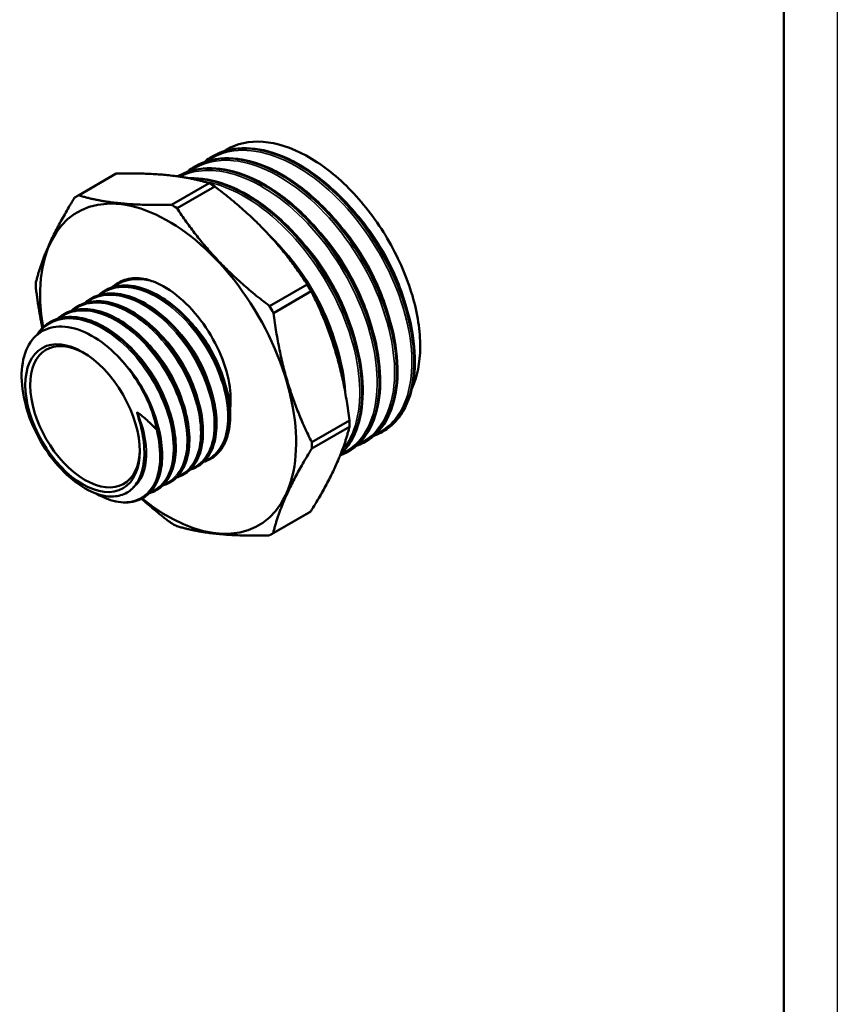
# Model space of a CAD drawing. Header units: millimetres. Extents: x 0 to 698, y -67 to 297.
# Tile 8 of 18: x 134 to 210, y 62 to 154. Entities that reach past the tile are written whole.
import ezdxf

# ---------------------------------------------------------------- set-up
doc = ezdxf.new("R2010")
doc.units = ezdxf.units.MM
for name, color, linetype, lineweight in [('Видимые тонкие (ГОСТ)', 7, 'Continuous', 35), ('Видимый контур (ГОСТ)', 7, 'Continuous', 50), ('Кромка (ГОСТ)', 7, 'Continuous', 50)]:
    doc.layers.add(name, color=color, linetype=linetype, lineweight=lineweight)

# ---------------------------------------------------------------- blocks, each defined once
blk = doc.blocks.new('Рамки ГОСТ_ граница 297x210')
at = {"layer": 'Кромка (ГОСТ)', "lineweight": 25}
blk.add_line((210, 297), (210, 0), dxfattribs=at)
at = {"layer": 'Кромка (ГОСТ)'}
blk.add_line((205, 5), (205, 292), dxfattribs=at)

msp = doc.modelspace()

# ---------------------------------------------------------------- linework, layer by layer
at = {"layer": 'Видимые тонкие (ГОСТ)'}
for points, knots in [([(151.04, 141.143), (151.767, 141.658), (152.607, 141.99), (153.533, 142.113), (155.646, 142.393), (158.189, 141.588), (160.627, 139.877), (163.083, 138.152), (165.417, 135.52), (167.131, 132.56), (168.84, 129.609), (169.922, 126.354), (170.155, 123.508), (170.388, 120.67), (169.774, 118.258), (168.458, 116.803), (167.99, 116.285), (167.434, 115.889), (166.81, 115.621)], [27.43403, 27.43403, 27.43403, 27.43403, 27.73089, 27.73089, 27.73089, 28.408708, 28.408708, 28.408708, 29.091727, 29.091727, 29.091727, 29.772908, 29.772908, 29.772908, 30.452517, 30.452517, 30.452517, 30.694516, 30.694516, 30.694516, 30.694516]), ([(149.412, 140.206), (150.542, 140.999), (151.948, 141.347), (153.501, 141.194), (155.79, 140.969), (158.383, 139.659), (160.737, 137.554), (163.09, 135.45), (165.188, 132.566), (166.593, 129.528), (168.009, 126.465), (168.71, 123.267), (168.557, 120.64), (168.404, 118.017), (167.4, 115.981), (165.777, 114.983), (165.588, 114.867), (165.391, 114.765), (165.186, 114.677)], [21.150844, 21.150844, 21.150844, 21.150844, 21.611079, 21.611079, 21.611079, 22.288941, 22.288941, 22.288941, 22.966538, 22.966538, 22.966538, 23.649716, 23.649716, 23.649716, 24.331932, 24.331932, 24.331932, 24.411331, 24.411331, 24.411331, 24.411331]), ([(148.494, 139.692), (149.934, 140.401), (151.72, 140.48), (153.623, 139.896), (156.04, 139.155), (158.627, 137.352), (160.838, 134.886), (163.047, 132.42), (164.865, 129.309), (165.91, 126.234), (166.954, 123.16), (167.22, 120.143), (166.662, 117.844), (166.178, 115.846), (165.076, 114.402), (163.56, 113.738)], [14.95973, 14.95973, 14.95973, 14.95973, 15.495767, 15.495767, 15.495767, 16.176731, 16.176731, 16.176731, 16.857286, 16.857286, 16.857286, 17.537449, 17.537449, 17.537449, 18.128146, 18.128146, 18.128146, 18.128146]), ([(150.566, 139.271), (151.511, 139.142), (152.5, 138.842), (153.502, 138.373), (155.955, 137.225), (158.462, 135.074), (160.494, 132.389), (162.527, 129.706), (164.073, 126.508), (164.812, 123.49), (165.551, 120.473), (165.48, 117.657), (164.625, 115.654), (164.373, 115.061), (164.051, 114.541), (163.672, 114.1)], [9.075664, 9.075664, 9.075664, 9.075664, 9.35237, 9.35237, 9.35237, 10.030258, 10.030258, 10.030258, 10.708011, 10.708011, 10.708011, 11.385632, 11.385632, 11.385632, 11.586255, 11.586255, 11.586255, 11.586255]), ([(163.746, 137.573), (165.361, 135.999), (166.819, 134.039), (167.924, 131.946), (168.736, 130.406), (169.354, 128.799), (169.746, 127.244)], [34.9205842, 34.9205842, 34.9205842, 34.9205842, 35.4471044, 35.4471044, 35.4471044, 35.8345409, 35.8345409, 35.8345409, 35.8345409]), ([(162.119, 136.634), (163.741, 135.053), (165.205, 133.084), (166.311, 130.98), (167.117, 129.448), (167.73, 127.851), (168.12, 126.305)], [28.6373989, 28.6373989, 28.6373989, 28.6373989, 29.1661836, 29.1661836, 29.1661836, 29.5513556, 29.5513556, 29.5513556, 29.5513556]), ([(160.493, 135.695), (162.126, 134.103), (163.599, 132.117), (164.708, 129.997), (165.503, 128.478), (166.107, 126.897), (166.494, 125.366)], [22.3542136, 22.3542136, 22.3542136, 22.3542136, 22.8866932, 22.8866932, 22.8866932, 23.2681703, 23.2681703, 23.2681703, 23.2681703]), ([(158.866, 134.756), (160.47, 133.193), (161.919, 131.252), (163.02, 129.176), (163.845, 127.621), (164.471, 125.998), (164.867, 124.427)], [16.0710283, 16.0710283, 16.0710283, 16.0710283, 16.5936518, 16.5936518, 16.5936518, 16.984985, 16.984985, 16.984985, 16.984985]), ([(157.24, 133.817), (158.815, 132.282), (160.242, 130.381), (161.336, 128.345), (162.188, 126.758), (162.835, 125.095), (163.241, 123.488)], [9.787843, 9.787843, 9.787843, 9.787843, 10.301332, 10.301332, 10.301332, 10.7017997, 10.7017997, 10.7017997, 10.7017997]), ([(141.018, 128.638), (141.024, 128.643), (141.03, 128.647), (141.035, 128.651), (142.171, 129.514), (143.808, 129.578), (145.517, 128.832), (147.246, 128.078), (149.03, 126.505), (150.391, 124.555), (151.745, 122.614), (152.665, 120.323), (152.913, 118.318), (153.16, 116.319), (152.737, 114.627), (151.774, 113.71), (151.491, 113.44), (151.161, 113.238), (150.797, 113.106)], [33.692054, 33.692054, 33.692054, 33.692054, 33.695836, 33.695836, 33.695836, 34.462895, 34.462895, 34.462895, 35.238869, 35.238869, 35.238869, 36.011192, 36.011192, 36.011192, 36.78114, 36.78114, 36.78114, 37.007842, 37.007842, 37.007842, 37.007842]), ([(139.747, 127.902), (139.926, 128.041), (140.117, 128.161), (140.32, 128.26), (141.596, 128.884), (143.317, 128.676), (145.033, 127.701), (146.767, 126.716), (148.475, 124.958), (149.702, 122.919), (150.927, 120.885), (151.657, 118.595), (151.708, 116.687), (151.759, 114.782), (151.133, 113.281), (150.014, 112.601), (149.86, 112.507), (149.697, 112.429), (149.526, 112.367)], [27.408868, 27.408868, 27.408868, 27.408868, 27.530638, 27.530638, 27.530638, 28.297285, 28.297285, 28.297285, 29.072299, 29.072299, 29.072299, 29.845886, 29.845886, 29.845886, 30.618144, 30.618144, 30.618144, 30.724656, 30.724656, 30.724656, 30.724656]), ([(137.204, 126.427), (137.693, 126.805), (138.27, 127.044), (138.913, 127.122), (140.455, 127.309), (142.356, 126.564), (144.08, 125.112), (145.756, 123.699), (147.246, 121.636), (148.152, 119.5), (149.058, 117.366), (149.372, 115.184), (149.023, 113.562), (148.735, 112.226), (147.999, 111.283), (146.979, 110.898)], [14.842498, 14.842498, 14.842498, 14.842498, 15.174272, 15.174272, 15.174272, 15.971035, 15.971035, 15.971035, 16.746004, 16.746004, 16.746004, 17.520249, 17.520249, 17.520249, 18.158286, 18.158286, 18.158286, 18.158286]), ([(138.477, 127.163), (138.853, 127.455), (139.282, 127.664), (139.754, 127.779), (141.177, 128.123), (142.978, 127.604), (144.681, 126.372), (146.382, 125.141), (147.966, 123.212), (149.016, 121.119), (150.066, 119.026), (150.57, 116.794), (150.407, 115.036), (150.248, 113.321), (149.456, 112.077), (148.253, 111.631)], [21.125683, 21.125683, 21.125683, 21.125683, 21.381475, 21.381475, 21.381475, 22.151892, 22.151892, 22.151892, 22.921756, 22.921756, 22.921756, 23.691091, 23.691091, 23.691091, 24.441471, 24.441471, 24.441471, 24.441471]), ([(135.221, 124.969), (135.983, 125.995), (137.151, 126.512), (138.51, 126.401), (140.104, 126.271), (141.944, 125.28), (143.545, 123.704), (145.145, 122.128), (146.489, 119.986), (147.227, 117.866), (147.964, 115.746), (148.088, 113.673), (147.579, 112.216), (147.223, 111.197), (146.561, 110.487), (145.703, 110.165)], [8.380697, 8.380697, 8.380697, 8.380697, 9.035431, 9.035431, 9.035431, 9.803539, 9.803539, 9.803539, 10.57142, 10.57142, 10.57142, 11.339081, 11.339081, 11.339081, 11.875442, 11.875442, 11.875442, 11.875442]), ([(149.104, 126.491), (150.059, 125.569), (150.925, 124.427), (151.584, 123.204), (152.104, 122.24), (152.492, 121.232), (152.731, 120.262)], [41.206454, 41.206454, 41.206454, 41.206454, 41.7269601, 41.7269601, 41.7269601, 42.1371134, 42.1371134, 42.1371134, 42.1371134]), ([(147.833, 125.752), (148.564, 125.05), (149.243, 124.219), (149.815, 123.318), (150.581, 122.109), (151.148, 120.784), (151.46, 119.523)], [34.9236448, 34.9236448, 34.9236448, 34.9236448, 35.3214418, 35.3214418, 35.3214418, 35.8543847, 35.8543847, 35.8543847, 35.8543847]), ([(146.561, 125.018), (147.082, 124.518), (147.577, 123.954), (148.025, 123.342), (149.046, 121.945), (149.81, 120.319), (150.19, 118.788)], [28.6404595, 28.6404595, 28.6404595, 28.6404595, 28.9240002, 28.9240002, 28.9240002, 29.5711994, 29.5711994, 29.5711994, 29.5711994]), ([(144.017, 123.553), (144.093, 123.48), (144.169, 123.405), (144.244, 123.329), (145.751, 121.8), (146.972, 119.707), (147.54, 117.717), (147.578, 117.583), (147.613, 117.45), (147.646, 117.318)], [16.0740889, 16.0740889, 16.0740889, 16.0740889, 16.1155737, 16.1155737, 16.1155737, 16.94889, 16.94889, 16.94889, 17.0048288, 17.0048288, 17.0048288, 17.0048288]), ([(145.289, 124.285), (145.655, 123.935), (146.007, 123.552), (146.339, 123.143), (147.561, 121.636), (148.49, 119.784), (148.918, 118.053)], [22.3572742, 22.3572742, 22.3572742, 22.3572742, 22.5561201, 22.5561201, 22.5561201, 23.2880141, 23.2880141, 23.2880141, 23.2880141]), ([(142.748, 122.814), (144.156, 121.457), (145.349, 119.603), (146.016, 117.757), (146.16, 117.361), (146.278, 116.966), (146.372, 116.578)], [9.7917449, 9.7917449, 9.7917449, 9.7917449, 10.5581335, 10.5581335, 10.5581335, 10.7224991, 10.7224991, 10.7224991, 10.7224991]), ([(144.508, 117.625), (145.314, 115.709), (145.567, 113.758), (145.209, 112.347), (145.002, 111.531), (144.592, 110.902), (144.036, 110.51)], [4.191432, 4.191432, 4.191432, 4.191432, 4.98827, 4.98827, 4.98827, 5.449378, 5.449378, 5.449378, 5.449378]), ([(146.285, 116.032), (146.816, 113.938), (146.699, 112.005), (145.982, 110.768), (145.264, 109.531), (143.954, 109.003), (142.423, 109.336), (141.871, 109.456), (141.292, 109.688), (140.709, 110.016)], [4.4217, 4.4217, 4.4217, 4.4217, 5.191289, 5.191289, 5.191289, 5.960617, 5.960617, 5.960617, 6.237968, 6.237968, 6.237968, 6.237968])]:
    msp.add_open_spline(points, degree=3, knots=knots, dxfattribs=at)
for points in [[(152.662, 142.089), (152.72, 142.13), (152.779, 142.17), (152.838, 142.209)], [(142.293, 129.373), (143.322, 130.155), (144.754, 130.301), (146.288, 129.764)], [(145.071, 115.138), (145.325, 113.689), (145.187, 112.393), (144.711, 111.483)]]:
    msp.add_open_spline(points, degree=3, dxfattribs=at)
at = {"layer": 'Видимый контур (ГОСТ)'}
for p, q in [((151.528, 141.595), (151.523, 141.592)), ((149.902, 140.656), (149.896, 140.653)), ((138.801, 137.833), (142.325, 139.867)), ((139.012, 137.949), (142.535, 139.983)), ((147.693, 137.061), (151.217, 139.095)), ((148.22, 136.755), (151.744, 138.789)), ((142.717, 129.759), (142.717, 129.759)), ((156.885, 127.581), (160.409, 129.615)), ((140.172, 128.289), (140.171, 128.289)), ((141.445, 129.024), (141.444, 129.024)), ((157.257, 126.934), (160.781, 128.968)), ((138.899, 127.555), (138.898, 127.554)), ((137.626, 126.82), (137.626, 126.819)), ((136.353, 126.085), (136.353, 126.084)), ((160.827, 114.239), (164.351, 116.274)), ((160.829, 114.847), (164.352, 116.882)), ((167.487, 115.833), (167.481, 115.83)), ((165.86, 114.894), (165.855, 114.891)), ((164.234, 113.955), (164.228, 113.952)), ((150.108, 112.549), (150.108, 112.548)), ((151.381, 113.284), (151.38, 113.283)), ((148.835, 111.814), (148.835, 111.814)), ((147.563, 111.079), (147.562, 111.079)), ((146.29, 110.344), (146.289, 110.344)), ((145.017, 109.609), (145.016, 109.609)), ((157.051, 106.223), (160.575, 108.257)), ((157.214, 106.32), (160.738, 108.355))]:
    msp.add_line(p, q, dxfattribs=at)
for centre, major_axis, start_param, end_param in [((151.45, 124.062), (-9.125, 15.805), 6.260374, 6.283185), ((151.45, 124.062), (-9.125, 15.805), 5.474976, 5.515849), ((147.39, 121.718), (8.468, -14.667), 5.293638, 10.421466), ((147.926, 122.028), (-9.125, 15.805), 6.260374, 6.301247), ((147.926, 122.028), (9.125, -15.805), 2.333383, 2.374257), ((147.39, 121.718), (-4.65, 8.054), 6.169093, 6.172166), ((147.926, 122.028), (-9.125, 15.805), 0.762587, 0.80346), ((151.45, 124.062), (-9.125, 15.805), 4.689578, 4.730451), ((147.926, 122.028), (9.125, -15.805), 1.547985, 1.588858), ((139.612, 117.227), (-3.625, 6.279), 5.520069, 10.187894), ((140.084, 117.5), (4.65, -8.054), 1.392819, 1.395892), ((151.45, 124.062), (-9.125, 15.805), 3.904179, 3.945053), ((147.926, 122.028), (9.125, -15.805), 0.762587, 0.80346), ((151.45, 124.062), (9.125, -15.805), 0, 0.018062), ((147.926, 122.028), (-9.125, 15.805), 2.333383, 2.374257), ((147.926, 122.028), (9.125, -15.805), 6.260374, 6.301247)]:
    msp.add_ellipse(centre, major_axis=major_axis, ratio=0.57735, start_param=start_param, end_param=end_param, dxfattribs=at)
msp.add_ellipse((139.381, 117.094), major_axis=(3.788, -6.562), ratio=0.57735, dxfattribs=at)
for points, knots in [([(170.211, 119.907), (170.269, 120.033), (170.324, 120.162), (170.819, 121.428), (171.019, 122.794), (170.908, 125.845), (170.595, 127.504), (169.485, 130.898), (168.695, 132.601), (166.729, 135.828), (165.57, 137.318), (163.025, 139.883), (161.663, 140.929), (158.908, 142.43), (157.543, 142.864), (154.986, 143.051), (153.821, 142.796), (152.838, 142.209)], [-4.05248, -4.05248, -4.05248, -4.05248, -3.987696, -3.987696, -3.432924, -3.432924, -2.873183, -2.873183, -2.308476, -2.308476, -1.738804, -1.738804, -1.164166, -1.164166, -0.584565, -0.584565, 0, 0, 0, 0]), ([(151.303, 141.45), (152.361, 142.127), (153.641, 142.435), (155.048, 142.329), (157.349, 142.156), (159.975, 140.877), (162.369, 138.778), (164.756, 136.683), (166.896, 133.787), (168.34, 130.722), (169.78, 127.664), (170.517, 124.458), (170.406, 121.803), (170.295, 119.152), (169.339, 117.067), (167.756, 116.001), (167.603, 115.898), (167.444, 115.805), (167.281, 115.722)], [27.460071, 27.460071, 27.460071, 27.460071, 27.876684, 27.876684, 27.876684, 28.557947, 28.557947, 28.557947, 29.23744, 29.23744, 29.23744, 29.915424, 29.915424, 29.915424, 30.592153, 30.592153, 30.592153, 30.657486, 30.657486, 30.657486, 30.657486]), ([(167.483, 115.84), (168.242, 116.277), (168.881, 116.922), (169.361, 117.755), (170.408, 119.57), (170.694, 122.263), (170.146, 125.248), (169.598, 128.233), (168.219, 131.489), (166.293, 134.31), (164.368, 137.131), (161.909, 139.496), (159.432, 140.891), (156.956, 142.286), (154.478, 142.702), (152.517, 142.041), (152.171, 141.925), (151.841, 141.775), (151.53, 141.593)], [-36.913714, -36.913714, -36.913714, -36.913714, -36.602483, -36.602483, -36.602483, -35.924555, -35.924555, -35.924555, -35.246797, -35.246797, -35.246797, -34.569204, -34.569204, -34.569204, -33.891772, -33.891772, -33.891772, -33.772121, -33.772121, -33.772121, -33.772121]), ([(151.758, 141.72), (152.628, 142.168), (153.638, 142.389), (155.762, 142.347), (156.902, 142.091), (159.212, 141.146), (160.411, 140.436), (162.706, 138.657), (163.831, 137.564), (165.866, 135.144), (166.801, 133.787), (168.371, 130.982), (169.026, 129.5), (169.981, 126.598), (170.293, 125.141), (170.542, 122.431), (170.48, 121.145), (169.994, 118.901), (169.561, 117.915), (168.6, 116.666), (168.166, 116.264), (167.681, 115.951)], [0, 0, 0, 0, 0.479286, 0.479286, 0.953503, 0.953503, 1.436334, 1.436334, 1.920681, 1.920681, 2.404024, 2.404024, 2.8867, 2.8867, 3.369506, 3.369506, 3.853237, 3.853237, 4.337821, 4.337821, 4.638672, 4.638672, 4.638672, 4.638672]), ([(149.675, 140.515), (151.104, 141.427), (152.945, 141.65), (154.938, 141.134), (157.444, 140.484), (160.171, 138.665), (162.499, 136.11), (164.743, 133.647), (166.602, 130.519), (167.683, 127.413), (168.763, 124.311), (169.062, 121.254), (168.527, 118.909), (168.083, 116.962), (167.066, 115.518), (165.653, 114.784)], [21.176885, 21.176885, 21.176885, 21.176885, 21.739239, 21.739239, 21.739239, 22.446454, 22.446454, 22.446454, 23.128074, 23.128074, 23.128074, 23.808752, 23.808752, 23.808752, 24.3743, 24.3743, 24.3743, 24.3743]), ([(165.859, 114.897), (166.161, 115.069), (166.444, 115.275), (166.704, 115.515), (168.13, 116.824), (168.883, 119.116), (168.789, 121.891), (168.694, 124.666), (167.754, 127.905), (166.157, 130.908), (164.559, 133.911), (162.316, 136.657), (159.893, 138.551), (157.408, 140.493), (154.753, 141.524), (152.509, 141.405), (151.554, 141.354), (150.676, 141.095), (149.906, 140.649)], [-30.630528, -30.630528, -30.630528, -30.630528, -30.506895, -30.506895, -30.506895, -29.830349, -29.830349, -29.830349, -29.153936, -29.153936, -29.153936, -28.477654, -28.477654, -28.477654, -27.784132, -27.784132, -27.784132, -27.488936, -27.488936, -27.488936, -27.488936]), ([(150.131, 140.781), (151.002, 141.229), (152.011, 141.45), (154.136, 141.408), (155.276, 141.152), (157.586, 140.207), (158.784, 139.497), (161.08, 137.718), (162.205, 136.625), (164.24, 134.205), (165.175, 132.848), (166.745, 130.043), (167.4, 128.561), (168.355, 125.659), (168.667, 124.202), (168.915, 121.492), (168.854, 120.206), (168.367, 117.962), (167.934, 116.976), (166.973, 115.727), (166.54, 115.325), (166.055, 115.013)], [0, 0, 0, 0, 0.479286, 0.479286, 0.953503, 0.953503, 1.436334, 1.436334, 1.920681, 1.920681, 2.404024, 2.404024, 2.8867, 2.8867, 3.369506, 3.369506, 3.853237, 3.853237, 4.337821, 4.337821, 4.638672, 4.638672, 4.638672, 4.638672]), ([(148.289, 139.725), (148.38, 139.777), (148.473, 139.827), (148.568, 139.874), (150.404, 140.786), (152.816, 140.637), (155.295, 139.465), (157.772, 138.294), (160.3, 136.111), (162.345, 133.392), (164.388, 130.676), (165.936, 127.445), (166.668, 124.402), (167.399, 121.361), (167.309, 118.53), (166.431, 116.526), (165.894, 115.299), (165.063, 114.387), (164.024, 113.849)], [14.925002, 14.925002, 14.925002, 14.925002, 14.959906, 14.959906, 14.959906, 15.639464, 15.639464, 15.639464, 16.318619, 16.318619, 16.318619, 16.997385, 16.997385, 16.997385, 17.675781, 17.675781, 17.675781, 18.091115, 18.091115, 18.091115, 18.091115]), ([(164.234, 113.955), (165.809, 114.869), (166.838, 116.72), (167.101, 119.147), (167.376, 121.693), (166.805, 124.854), (165.498, 127.94), (164.192, 131.025), (162.159, 134.014), (159.825, 136.256), (157.493, 138.497), (154.875, 139.976), (152.524, 140.367), (150.942, 140.63), (149.487, 140.4), (148.292, 139.719)], [-24.347343, -24.347343, -24.347343, -24.347343, -23.700152, -23.700152, -23.700152, -23.020997, -23.020997, -23.020997, -22.34223, -22.34223, -22.34223, -21.663835, -21.663835, -21.663835, -21.20746, -21.20746, -21.20746, -21.20746]), ([(148.505, 139.842), (149.376, 140.29), (150.385, 140.511), (152.509, 140.469), (153.65, 140.213), (155.959, 139.268), (157.158, 138.558), (159.453, 136.779), (160.579, 135.686), (162.613, 133.266), (163.549, 131.909), (165.119, 129.104), (165.774, 127.622), (166.729, 124.72), (167.041, 123.263), (167.289, 120.553), (167.228, 119.267), (166.741, 117.023), (166.308, 116.037), (165.347, 114.788), (164.913, 114.386), (164.428, 114.074)], [0, 0, 0, 0, 0.479286, 0.479286, 0.953503, 0.953503, 1.436334, 1.436334, 1.920681, 1.920681, 2.404024, 2.404024, 2.8867, 2.8867, 3.369506, 3.369506, 3.853237, 3.853237, 4.337821, 4.337821, 4.638672, 4.638672, 4.638672, 4.638672]), ([(149.378, 139.545), (149.526, 139.552), (149.676, 139.554), (150.883, 139.53), (152.023, 139.275), (154.333, 138.329), (155.532, 137.619), (157.827, 135.84), (158.952, 134.747), (160.987, 132.327), (161.922, 130.97), (163.492, 128.165), (164.147, 126.683), (165.102, 123.781), (165.414, 122.324), (165.663, 119.614), (165.601, 118.328), (165.114, 116.084), (164.682, 115.098), (163.914, 114.101), (163.724, 113.891), (163.522, 113.699)], [0.411636, 0.411636, 0.411636, 0.411636, 0.479286, 0.479286, 0.953503, 0.953503, 1.436334, 1.436334, 1.920681, 1.920681, 2.404024, 2.404024, 2.8867, 2.8867, 3.369506, 3.369506, 3.853237, 3.853237, 4.337821, 4.337821, 4.480606, 4.480606, 4.480606, 4.480606]), ([(163.519, 113.711), (164.201, 114.363), (164.733, 115.233), (165.075, 116.288), (165.812, 118.558), (165.665, 121.665), (164.655, 124.879), (163.681, 127.977), (161.913, 131.15), (159.723, 133.702), (157.536, 136.251), (154.943, 138.162), (152.493, 139.015), (151.431, 139.384), (150.4, 139.554), (149.438, 139.527)], [-17.929006, -17.929006, -17.929006, -17.929006, -17.600377, -17.600377, -17.600377, -16.893161, -16.893161, -16.893161, -16.211542, -16.211542, -16.211542, -15.530864, -15.530864, -15.530864, -15.23612, -15.23612, -15.23612, -15.23612]), ([(149.45, 139.529), (151.264, 139.566), (153.326, 138.893), (155.345, 137.589), (157.809, 135.998), (160.194, 133.481), (162.001, 130.582), (163.808, 127.684), (165.025, 124.426), (165.405, 121.511), (165.795, 118.522), (165.3, 115.917), (164.045, 114.289), (163.883, 114.079), (163.71, 113.886), (163.524, 113.71)], [8.954959, 8.954959, 8.954959, 8.954959, 9.509267, 9.509267, 9.509267, 10.185679, 10.185679, 10.185679, 10.861961, 10.861961, 10.861961, 11.555484, 11.555484, 11.555484, 11.644685, 11.644685, 11.644685, 11.644685]), ([(156.857, 134.208), (157.37, 133.702), (157.869, 133.163), (159.361, 131.388), (160.296, 130.031), (161.866, 127.226), (162.521, 125.744), (163.476, 122.842), (163.788, 121.385), (163.927, 119.87), (163.939, 119.71), (163.948, 119.551)], [1.694554, 1.694554, 1.694554, 1.694554, 1.920681, 1.920681, 2.404024, 2.404024, 2.8867, 2.8867, 3.369506, 3.369506, 3.427049, 3.427049, 3.427049, 3.427049]), ([(160.182, 129.959), (160.021, 130.21), (159.856, 130.458), (159.686, 130.702), (159.321, 131.229), (158.937, 131.74), (158.539, 132.231)], [-10.161245, -10.161245, -10.161245, -10.161245, -10.1021755, -10.1021755, -10.1021755, -9.9748692, -9.9748692, -9.9748692, -9.9748692]), ([(146.288, 129.764), (145.989, 129.899), (145.492, 130.086), (144.325, 130.236), (143.785, 130.189), (143.299, 130.025)], [-0.5568774, -0.5568774, -0.5568774, -0.5568774, -0.2873648, -0.2873648, -0.0246244, -0.0246244, -0.0246244, -0.0246244]), ([(141.291, 128.921), (141.801, 129.255), (142.394, 129.451), (143.046, 129.49), (144.591, 129.583), (146.451, 128.791), (148.131, 127.339), (149.805, 125.893), (151.282, 123.809), (152.172, 121.663), (153.061, 119.524), (153.358, 117.348), (152.997, 115.732), (152.73, 114.537), (152.106, 113.658), (151.242, 113.214)], [33.739255, 33.739255, 33.739255, 33.739255, 34.065358, 34.065358, 34.065358, 34.838146, 34.838146, 34.838146, 35.60823, 35.60823, 35.60823, 36.376001, 36.376001, 36.376001, 36.943836, 36.943836, 36.943836, 36.943836]), ([(151.378, 113.287), (152.239, 113.791), (152.837, 114.749), (153.055, 116.024), (153.341, 117.699), (152.965, 119.902), (152.015, 122.03), (151.066, 124.157), (149.553, 126.186), (147.87, 127.56), (146.188, 128.933), (144.354, 129.638), (142.85, 129.474), (142.339, 129.419), (141.868, 129.263), (141.448, 129.019)], [-43.196899, -43.196899, -43.196899, -43.196899, -42.613917, -42.613917, -42.613917, -41.847528, -41.847528, -41.847528, -41.08137, -41.08137, -41.08137, -40.315435, -40.315435, -40.315435, -40.055306, -40.055306, -40.055306, -40.055306]), ([(141.607, 129.112), (141.653, 129.136), (141.7, 129.158), (141.892, 129.245), (142.04, 129.3), (142.654, 129.485), (143.159, 129.536), (144.355, 129.451), (145.076, 129.256), (146.518, 128.602), (147.258, 128.132), (148.665, 126.98), (149.349, 126.283), (150.575, 124.757), (151.132, 123.909), (152.056, 122.172), (152.435, 121.262), (152.97, 119.49), (153.133, 118.608), (153.228, 116.979), (153.161, 116.212), (152.803, 114.89), (152.507, 114.317), (151.934, 113.681), (151.732, 113.508), (151.513, 113.365)], [0, 0, 0, 0, 0.025227, 0.025227, 0.100967, 0.100967, 0.329791, 0.329791, 0.623653, 0.623653, 0.920556, 0.920556, 1.218256, 1.218256, 1.515152, 1.515152, 1.811603, 1.811603, 2.108247, 2.108247, 2.405696, 2.405696, 2.703613, 2.703613, 2.840241, 2.840241, 2.840241, 2.840241]), ([(153.177, 117.861), (153.251, 118.413), (153.256, 119.015), (153.096, 120.596), (152.849, 121.599), (152.077, 123.63), (151.552, 124.637), (150.286, 126.524), (149.551, 127.381), (147.962, 128.825), (147.12, 129.391), (146.288, 129.764)], [-1.592845, -1.592845, -1.592845, -1.592845, -1.371075, -1.371075, -1.040585, -1.040585, -0.701907, -0.701907, -0.355044, -0.355044, 0, 0, 0, 0]), ([(163.834, 120.139), (163.784, 120.625), (163.712, 121.122), (163.615, 121.627), (163.134, 124.146), (162.065, 126.85), (160.581, 129.317)], [-10.8959786, -10.8959786, -10.8959786, -10.8959786, -10.7816686, -10.7816686, -10.7816686, -10.2111777, -10.2111777, -10.2111777, -10.2111777]), ([(138.743, 127.455), (139.707, 128.076), (140.972, 128.195), (142.331, 127.774), (144.031, 127.247), (145.859, 125.879), (147.334, 124.05), (148.808, 122.221), (149.913, 119.952), (150.365, 117.865), (150.816, 115.779), (150.61, 113.897), (149.817, 112.737), (149.518, 112.301), (149.137, 111.968), (148.695, 111.746)], [21.172884, 21.172884, 21.172884, 21.172884, 21.786722, 21.786722, 21.786722, 22.554588, 22.554588, 22.554588, 23.321932, 23.321932, 23.321932, 24.088776, 24.088776, 24.088776, 24.377465, 24.377465, 24.377465, 24.377465]), ([(148.832, 111.821), (149.315, 112.098), (149.717, 112.514), (150.012, 113.057), (150.708, 114.339), (150.793, 116.312), (150.228, 118.432), (149.664, 120.551), (148.458, 122.792), (146.923, 124.539), (145.388, 126.286), (143.542, 127.52), (141.87, 127.898), (140.758, 128.15), (139.73, 128.022), (138.902, 127.549)], [-30.630528, -30.630528, -30.630528, -30.630528, -30.305153, -30.305153, -30.305153, -29.53617, -29.53617, -29.53617, -28.767757, -28.767757, -28.767757, -27.999891, -27.999891, -27.999891, -27.488936, -27.488936, -27.488936, -27.488936]), ([(140.018, 128.186), (140.74, 128.654), (141.627, 128.847), (142.603, 128.727), (144.242, 128.527), (146.112, 127.448), (147.715, 125.794), (149.315, 124.144), (150.63, 121.94), (151.317, 119.794), (152.002, 117.652), (152.053, 115.591), (151.47, 114.181), (151.144, 113.395), (150.624, 112.816), (149.967, 112.482)], [27.45607, 27.45607, 27.45607, 27.45607, 27.916313, 27.916313, 27.916313, 28.689185, 28.689185, 28.689185, 29.460652, 29.460652, 29.460652, 30.230812, 30.230812, 30.230812, 30.660651, 30.660651, 30.660651, 30.660651]), ([(150.104, 112.556), (150.733, 112.92), (151.225, 113.521), (151.525, 114.321), (152.065, 115.761), (151.974, 117.828), (151.264, 119.958), (150.528, 122.164), (149.133, 124.412), (147.465, 126.047), (145.836, 127.643), (143.965, 128.639), (142.351, 128.752), (141.542, 128.809), (140.802, 128.644), (140.176, 128.282)], [-36.913714, -36.913714, -36.913714, -36.913714, -36.488926, -36.488926, -36.488926, -35.724217, -35.724217, -35.724217, -34.932369, -34.932369, -34.932369, -34.159458, -34.159458, -34.159458, -33.772121, -33.772121, -33.772121, -33.772121]), ([(140.334, 128.377), (140.875, 128.652), (141.501, 128.787), (142.816, 128.763), (143.52, 128.607), (144.948, 128.03), (145.69, 127.595), (147.11, 126.505), (147.806, 125.834), (149.065, 124.35), (149.643, 123.518), (150.614, 121.799), (151.019, 120.892), (151.61, 119.114), (151.804, 118.223), (151.961, 116.565), (151.925, 115.778), (151.627, 114.405), (151.361, 113.801), (150.778, 113.051), (150.524, 112.815), (150.24, 112.63)], [0, 0, 0, 0, 0.292727, 0.292727, 0.582867, 0.582867, 0.879441, 0.879441, 1.177209, 1.177209, 1.474208, 1.474208, 1.770683, 1.770683, 2.067262, 2.067262, 2.364578, 2.364578, 2.662571, 2.662571, 2.839492, 2.839492, 2.839492, 2.839492]), ([(160.756, 129.008), (161.117, 128.393), (161.453, 127.764), (161.758, 127.127), (162.869, 124.809), (163.579, 122.399), (163.82, 120.202)], [3.9513785, 3.9513785, 3.9513785, 3.9513785, 4.0928189, 4.0928189, 4.0928189, 4.6075969, 4.6075969, 4.6075969, 4.6075969]), ([(137.469, 126.722), (138.618, 127.466), (140.204, 127.474), (141.853, 126.738), (143.594, 125.961), (145.383, 124.367), (146.745, 122.4), (148.106, 120.435), (149.025, 118.121), (149.265, 116.1), (149.506, 114.081), (149.067, 112.377), (148.082, 111.463), (147.883, 111.279), (147.663, 111.127), (147.425, 111.008)], [14.889699, 14.889699, 14.889699, 14.889699, 15.622111, 15.622111, 15.622111, 16.395021, 16.395021, 16.395021, 17.167216, 17.167216, 17.167216, 17.938719, 17.938719, 17.938719, 18.09428, 18.09428, 18.09428, 18.09428]), ([(147.561, 111.083), (147.828, 111.235), (148.07, 111.429), (148.281, 111.666), (149.185, 112.677), (149.532, 114.441), (149.214, 116.477), (148.897, 118.511), (147.92, 120.794), (146.53, 122.703), (145.127, 124.633), (143.317, 126.158), (141.584, 126.853), (140.106, 127.446), (138.696, 127.428), (137.627, 126.818)], [-24.347343, -24.347343, -24.347343, -24.347343, -24.167935, -24.167935, -24.167935, -23.402858, -23.402858, -23.402858, -22.638166, -22.638166, -22.638166, -21.865294, -21.865294, -21.865294, -21.20575, -21.20575, -21.20575, -21.20575]), ([(137.788, 126.907), (138.33, 127.182), (138.956, 127.317), (140.27, 127.293), (140.975, 127.137), (142.403, 126.56), (143.144, 126.125), (144.565, 125.035), (145.261, 124.365), (146.519, 122.88), (147.097, 122.048), (148.068, 120.33), (148.473, 119.422), (149.065, 117.645), (149.258, 116.753), (149.415, 115.095), (149.379, 114.308), (149.082, 112.935), (148.816, 112.332), (148.233, 111.582), (147.978, 111.345), (147.694, 111.16)], [0, 0, 0, 0, 0.292727, 0.292727, 0.582867, 0.582867, 0.879441, 0.879441, 1.177209, 1.177209, 1.474208, 1.474208, 1.770683, 1.770683, 2.067262, 2.067262, 2.364578, 2.364578, 2.662571, 2.662571, 2.839492, 2.839492, 2.839492, 2.839492]), ([(139.061, 127.642), (139.603, 127.917), (140.228, 128.052), (141.543, 128.028), (142.248, 127.872), (143.675, 127.295), (144.417, 126.86), (145.837, 125.77), (146.534, 125.1), (147.792, 123.615), (148.37, 122.783), (149.341, 121.064), (149.746, 120.157), (150.337, 118.38), (150.531, 117.488), (150.688, 115.83), (150.652, 115.043), (150.355, 113.67), (150.089, 113.066), (149.506, 112.317), (149.251, 112.08), (148.967, 111.895)], [0, 0, 0, 0, 0.292727, 0.292727, 0.582867, 0.582867, 0.879441, 0.879441, 1.177209, 1.177209, 1.474208, 1.474208, 1.770683, 1.770683, 2.067262, 2.067262, 2.364578, 2.364578, 2.662571, 2.662571, 2.839492, 2.839492, 2.839492, 2.839492]), ([(136.197, 125.987), (136.354, 126.09), (136.518, 126.18), (136.691, 126.255), (138.008, 126.83), (139.76, 126.561), (141.489, 125.529), (143.218, 124.497), (144.905, 122.714), (146.109, 120.669), (147.313, 118.624), (148.021, 116.34), (148.058, 114.441), (148.094, 112.542), (147.459, 111.049), (146.337, 110.372), (146.277, 110.336), (146.215, 110.302), (146.153, 110.27)], [8.606514, 8.606514, 8.606514, 8.606514, 8.706951, 8.706951, 8.706951, 9.47311, 9.47311, 9.47311, 10.239044, 10.239044, 10.239044, 11.00476, 11.00476, 11.00476, 11.770263, 11.770263, 11.770263, 11.811095, 11.811095, 11.811095, 11.811095]), ([(146.29, 110.345), (146.355, 110.382), (146.419, 110.422), (146.481, 110.465), (147.563, 111.211), (148.143, 112.763), (148.05, 114.695), (147.957, 116.624), (147.193, 118.912), (145.951, 120.933), (144.696, 122.974), (142.965, 124.721), (141.219, 125.685), (139.479, 126.646), (137.743, 126.819), (136.47, 126.149), (136.43, 126.128), (136.392, 126.107), (136.353, 126.085)], [-18.064158, -18.064158, -18.064158, -18.064158, -18.020065, -18.020065, -18.020065, -17.254175, -17.254175, -17.254175, -16.489121, -16.489121, -16.489121, -15.716334, -15.716334, -15.716334, -14.946249, -14.946249, -14.946249, -14.922565, -14.922565, -14.922565, -14.922565]), ([(136.515, 126.173), (137.057, 126.447), (137.683, 126.582), (138.998, 126.558), (139.702, 126.402), (141.13, 125.825), (141.871, 125.39), (143.292, 124.3), (143.988, 123.63), (145.246, 122.146), (145.824, 121.313), (146.795, 119.595), (147.2, 118.687), (147.792, 116.91), (147.986, 116.018), (148.142, 114.36), (148.106, 113.573), (147.809, 112.2), (147.543, 111.597), (146.96, 110.847), (146.706, 110.61), (146.422, 110.425)], [0, 0, 0, 0, 0.292727, 0.292727, 0.582867, 0.582867, 0.879441, 0.879441, 1.177209, 1.177209, 1.474208, 1.474208, 1.770683, 1.770683, 2.067262, 2.067262, 2.364578, 2.364578, 2.662571, 2.662571, 2.839492, 2.839492, 2.839492, 2.839492]), ([(144.469, 111.031), (144.221, 110.643), (143.908, 110.338), (143.169, 109.907), (142.746, 109.785), (141.634, 109.726), (140.918, 109.884), (139.43, 110.569), (138.67, 111.093), (137.209, 112.448), (136.522, 113.269), (135.315, 115.107), (134.809, 116.109), (134.05, 118.165), (133.808, 119.201), (133.627, 121.171), (133.694, 122.085), (134.137, 123.671), (134.512, 124.323), (135.53, 125.276), (136.166, 125.563), (137.622, 125.727), (138.429, 125.598), (140.117, 124.932), (140.98, 124.398), (141.812, 123.697)], [-3.860376, -3.860376, -3.860376, -3.860376, -3.632509, -3.632509, -3.402604, -3.402604, -3.079841, -3.079841, -2.753188, -2.753188, -2.422644, -2.422644, -2.088211, -2.088211, -1.749891, -1.749891, -1.407683, -1.407683, -1.061589, -1.061589, -0.71161, -0.71161, -0.357747, -0.357747, 0, 0, 0, 0]), ([(135.096, 124.867), (135.176, 124.991), (135.261, 125.109), (135.597, 125.524), (135.881, 125.783), (136.196, 125.988)], [2.5918734, 2.5918734, 2.5918734, 2.5918734, 2.6583104, 2.6583104, 2.8395181, 2.8395181, 2.8395181, 2.8395181]), ([(141.812, 123.697), (142.543, 123.08), (143.234, 122.334), (144.486, 120.646), (145.036, 119.711), (145.472, 118.742)], [-0.6381682, -0.6381682, -0.6381682, -0.6381682, -0.3233965, -0.3233965, -0.0014647, -0.0014647, -0.0014647, -0.0014647]), ([(142.516, 123.051), (143.198, 122.372), (143.844, 121.584), (144.953, 119.927), (145.434, 119.039), (146.188, 117.265), (146.471, 116.356), (146.809, 114.628), (146.867, 113.788), (146.754, 112.281), (146.58, 111.594), (146.021, 110.462), (145.626, 110.002), (145.149, 109.69)], [0, 0, 0, 0, 0.302214, 0.302214, 0.598662, 0.598662, 0.895125, 0.895125, 1.192076, 1.192076, 1.489942, 1.489942, 1.787393, 1.787393, 1.787393, 1.787393]), ([(145.484, 118.717), (146.496, 116.597), (146.948, 114.364), (146.732, 112.631), (146.547, 111.151), (145.877, 110.05), (144.879, 109.537)], [4.104968, 4.104968, 4.104968, 4.104968, 4.872593, 4.872593, 4.872593, 5.52791, 5.52791, 5.52791, 5.52791]), ([(145.016, 109.61), (146.021, 110.198), (146.659, 111.418), (146.769, 113.015), (146.885, 114.693), (146.419, 116.768), (145.472, 118.742)], [-11.780972, -11.780972, -11.780972, -11.780972, -11.100194, -11.100194, -11.100194, -10.385081, -10.385081, -10.385081, -10.385081]), ([(145.484, 118.717), (145.809, 117.985), (146.015, 117.357), (146.239, 116.52), (146.289, 116.241), (146.302, 116.091), (146.304, 116.063), (146.301, 116.04), (146.3, 116.036), (146.298, 116.031), (146.298, 116.03), (146.296, 116.028), (146.296, 116.028), (146.295, 116.027), (146.294, 116.027), (146.293, 116.027), (146.292, 116.027), (146.291, 116.027), (146.29, 116.028), (146.288, 116.029), (146.286, 116.031), (146.285, 116.032)], [-0.08415803, -0.08415803, -0.08415803, -0.08415803, -0.04207903, -0.04207903, -0.00852905, -0.00852905, -0.00317484, -0.00317484, -0.00189907, -0.00189907, -0.00142821, -0.00142821, -0.00118311, -0.00118311, -0.00099857, -0.00099857, -0.00080291, -0.00080291, -0.0005178, -0.0005178, 0, 0, 0, 0]), ([(144.508, 117.625), (144.507, 117.626), (144.505, 117.627), (144.503, 117.628), (144.502, 117.628), (144.501, 117.629), (144.5, 117.629), (144.499, 117.628), (144.498, 117.628), (144.497, 117.627), (144.496, 117.626), (144.495, 117.624), (144.495, 117.623), (144.493, 117.616), (144.493, 117.61), (144.496, 117.577), (144.505, 117.534), (144.546, 117.375), (144.597, 117.205), (144.791, 116.529), (144.965, 115.882), (145.071, 115.138)], [-0.4482459, -0.4482459, -0.4482459, -0.4482459, -0.4447719, -0.4447719, -0.4420824, -0.4420824, -0.4401743, -0.4401743, -0.4382367, -0.4382367, -0.4355581, -0.4355581, -0.4309463, -0.4309463, -0.4176633, -0.4176633, -0.3705004, -0.3705004, -0.2550089, -0.2550089, 0, 0, 0, 0]), ([(146.285, 116.032), (146.009, 116.328), (145.719, 116.614), (145.124, 117.147), (144.821, 117.394), (144.508, 117.625)], [-0.2397689, -0.2397689, -0.2397689, -0.2397689, -0.117124, -0.117124, 0, 0, 0, 0]), ([(145.071, 115.138), (145.191, 114.3), (145.2, 113.516), (144.993, 112.118), (144.78, 111.517), (144.469, 111.031)], [-0.5723712, -0.5723712, -0.5723712, -0.5723712, -0.2852368, -0.2852368, 0, 0, 0, 0]), ([(144.88, 109.535), (144.385, 109.284), (143.806, 109.172), (142.586, 109.236), (141.929, 109.411), (141.07, 109.805), (140.869, 109.909), (140.668, 110.025)], [0, 0, 0, 0, 0.2900334, 0.2900334, 0.5785198, 0.5785198, 0.665654, 0.665654, 0.665654, 0.665654])]:
    msp.add_open_spline(points, degree=3, knots=knots, dxfattribs=at)
for points in [[(152.838, 142.209), (152.77, 142.168), (152.703, 142.125), (152.636, 142.081)], [(150.753, 141.054), (150.928, 141.2), (151.11, 141.334), (151.3, 141.456)], [(149.125, 140.115), (149.301, 140.261), (149.484, 140.395), (149.673, 140.517)], [(158.879, 131.785), (159.223, 131.341), (159.555, 130.882), (159.872, 130.412)], [(142.561, 129.66), (142.791, 129.811), (143.037, 129.934), (143.299, 130.025)], [(143.284, 130.02), (143.086, 129.95), (142.897, 129.862), (142.719, 129.757)], [(143.284, 130.02), (143.224, 129.999), (143.166, 129.977), (143.108, 129.953)], [(142.12, 129.323), (142.259, 129.448), (142.406, 129.562), (142.56, 129.662)], [(142.879, 129.847), (142.954, 129.885), (143.031, 129.92), (143.108, 129.953)], [(139.574, 127.853), (139.713, 127.978), (139.86, 128.092), (140.014, 128.193)], [(140.846, 128.588), (140.985, 128.713), (141.133, 128.827), (141.287, 128.927)], [(138.301, 127.118), (138.44, 127.243), (138.587, 127.357), (138.741, 127.458)], [(137.028, 126.383), (137.167, 126.508), (137.314, 126.622), (137.469, 126.723)], [(167.281, 115.721), (167.071, 115.613), (166.852, 115.52), (166.626, 115.442)], [(165.655, 114.782), (165.445, 114.674), (165.226, 114.581), (164.999, 114.503)], [(164.028, 113.843), (163.853, 113.752), (163.671, 113.673), (163.483, 113.604)], [(149.971, 112.475), (149.799, 112.387), (149.616, 112.317), (149.426, 112.263)], [(151.244, 113.21), (151.072, 113.122), (150.889, 113.051), (150.698, 112.998)], [(148.699, 111.74), (148.526, 111.652), (148.343, 111.582), (148.153, 111.528)], [(147.426, 111.005), (147.253, 110.918), (147.071, 110.847), (146.88, 110.793)], [(146.153, 110.27), (145.98, 110.182), (145.797, 110.112), (145.606, 110.058)]]:
    msp.add_open_spline(points, degree=3, dxfattribs=at)
for points, weights in [([(151.217, 139.095), (147.862, 140.108), (142.535, 139.983)], [1.00038102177, 1.07393844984, 1.00038102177]), ([(160.409, 129.615), (157.062, 134.771), (151.744, 138.789)], [1.00038102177, 1.07393844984, 1.00038102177]), ([(135.025, 129.816), (135.846, 133.206), (138.638, 137.735)], [1.00038102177, 1.07393844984, 1.00038102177]), ([(139.012, 137.949), (142.367, 136.936), (147.693, 137.061)], [1.00038102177, 1.07393844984, 1.00038102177]), ([(148.22, 136.755), (151.567, 131.599), (156.885, 127.581)], [1.00038102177, 1.07393844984, 1.00038102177]), ([(135.628, 125.527), (135.258, 127.271), (135.023, 129.208)], [1.0299374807, 1.02086172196, 1.00038102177]), ([(164.352, 116.882), (163.552, 123.494), (160.781, 128.968)], [1.00038102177, 1.07393844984, 1.00038102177]), ([(157.257, 126.934), (158.057, 120.322), (160.829, 114.847)], [1.00038102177, 1.07393844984, 1.00038102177]), ([(160.738, 108.355), (163.53, 112.883), (164.351, 116.274)], [1.00038102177, 1.07393844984, 1.00038102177]), ([(160.827, 114.239), (158.035, 109.711), (157.214, 106.32)], [1.00038102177, 1.07393844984, 1.00038102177]), ([(147.632, 107.3), (146.158, 108.414), (144.897, 109.544)], [1.00038102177, 1.01973071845, 1.02890032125]), ([(156.841, 106.107), (151.514, 105.981), (148.159, 106.994)], [1.00038102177, 1.07393844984, 1.00038102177])]:
    msp.add_rational_spline(points, weights, degree=2, dxfattribs=at)

# ---------------------------------------------------------------- block references
msp.add_blockref('Рамки ГОСТ_ граница 297x210', (0, 0))

doc.saveas('drawing.dxf')
